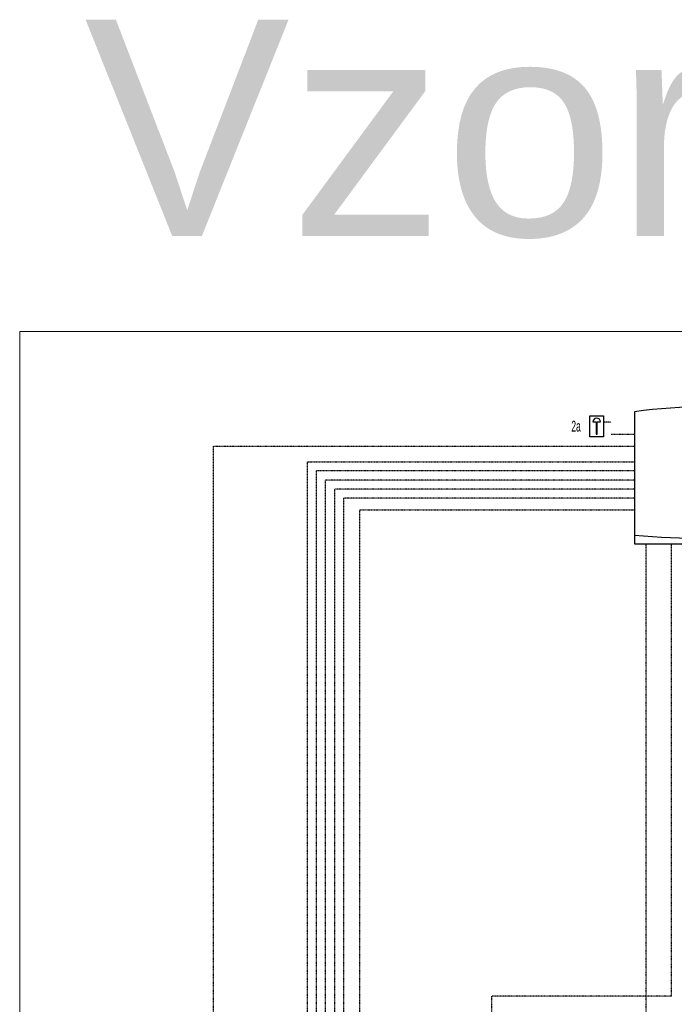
# Model space of a CAD drawing. Header units: millimetres. Extents: x -98431657 to -98227415, y -465497820 to -465456067.
# Tile 32 of 63: x -98408190 to -98405162, y -465486082 to -465481528. Entities that reach past the tile are written whole.
import ezdxf

# ---------------------------------------------------------------- set-up
doc = ezdxf.new("R2010")
doc.units = ezdxf.units.MM
doc.linetypes.add('Teckovana', pattern=[0.06, 0, -0.06])
for name, color, linetype, lineweight in [('Kóty obecně', 7, 'Continuous', 25), ('ohřev TV - SBB 2', 7, 'Continuous', 25), ('WPF 1 - vrt', 7, 'Continuous', 25), ('základ', 7, 'Continuous', 25)]:
    doc.layers.add(name, color=color, linetype=linetype, lineweight=lineweight)
doc.styles.add('ARIAL', font='arial.ttf')
doc.styles.add('ARIALNARROW', font='ARIALN.TTF')

msp = doc.modelspace()

# ---------------------------------------------------------------- linework, layer by layer
at = {"layer": 'ohřev TV - SBB 2', "linetype": 'Teckovana'}
for p, q in [((-98405346.6, -465483699.4), (-98406732.8, -465483699.4)), ((-98406732.8, -465491640.7), (-98406732.8, -465483699.4)), ((-98405346.6, -465483741.6), (-98406690.7, -465483741.6)), ((-98406690.7, -465491598.5), (-98406690.7, -465483741.6)), ((-98406617.4, -465491515.9), (-98406617.4, -465483795.4)), ((-98406617.4, -465483795.4), (-98405346.6, -465483795.4))]:
    msp.add_line(p, q, dxfattribs=at)
at = {"layer": 'WPF 1 - vrt', "linetype": 'Teckovana'}
for p, q in [((-98405293.2, -465487525.2), (-98405293.2, -465483953.2)), ((-98405175.3, -465486044.6), (-98405175.3, -465483951.4)), ((-98405175.3, -465486044.6), (-98406005.5, -465486044.6)), ((-98406005.5, -465486361), (-98406005.5, -465486044.6))]:
    msp.add_line(p, q, dxfattribs=at)
at = {"layer": 'základ'}
for p, q in [((-98405346.6, -465483340.9), (-98405346.6, -465483912.5)), ((-98405538.8, -465483387.9), (-98405523.2, -465483387.9)), ((-98405519.4, -465483387.9), (-98405503.7, -465483387.9)), ((-98405346.6, -465483912.5), (-98405346.6, -465483951.4)), ((-98405346.6, -465483951.4), (-98404681.1, -465483951.4))]:
    msp.add_line(p, q, dxfattribs=at)
at = {"layer": 'základ', "linetype": 'Teckovana'}
for p, q in [((-98405454.8, -465483388.9), (-98405490.1, -465483388.9)), ((-98405454.8, -465483388.9), (-98405454.8, -465483388.8)), ((-98405346.4, -465483446.6), (-98405454.7, -465483446.3)), ((-98407293.1, -465495086.6), (-98407293.1, -465483501.1)), ((-98407293.1, -465483501.1), (-98405346.6, -465483501.1)), ((-98406859.4, -465491767.3), (-98406859.4, -465483572.9)), ((-98406859.4, -465483572.9), (-98405346.6, -465483572.9)), ((-98405346.6, -465483615), (-98406817.2, -465483615)), ((-98406817.2, -465491725.1), (-98406817.2, -465483615)), ((-98405346.6, -465483657.2), (-98406775, -465483657.2)), ((-98406775, -465491682.9), (-98406775, -465483657.2))]:
    msp.add_line(p, q, dxfattribs=at)
at = {"layer": 'základ', "linetype": 'Continuous', "lineweight": 13}
msp.add_lwpolyline([(-98408189.5, -465482969.7), (-98387164.5, -465482969.7), (-98387164.5, -465497819.7), (-98408189.5, -465497819.7), (-98408189.5, -465482969.7)], close=True, dxfattribs=at)
at = {"layer": 'základ'}
msp.add_lwpolyline([(-98405552.5, -465483359.5), (-98405490.1, -465483359.5), (-98405490.1, -465483456.6), (-98405552.5, -465483456.6), (-98405552.5, -465483359.5)], close=True, dxfattribs=at)
msp.add_lwpolyline([(-98405523.2, -465483387.9), (-98405523.2, -465483445.6), (-98405519.4, -465483445.6), (-98405519.4, -465483387.9)], dxfattribs=at)
for centre, radius, start, end in [((-98405013.9, -465485832.5), 2513.7, 82.3926, 97.6074), ((-98405521.3, -465483387.9), 17.6, 0, 180), ((-98405013.9, -465480123.1), 3803.9, 264.9812, 275.0188)]:
    msp.add_arc(centre, radius, start, end, dxfattribs=at)

# ---------------------------------------------------------------- texts
at = {"layer": 'Kóty obecně', "color": 0, "linetype": 'Continuous', "lineweight": 35, "insert": (-98407890.9, -465481528), "char_height": 1000, "width": 5012.441, "attachment_point": 1, "style": 'ARIAL'}
msp.add_mtext('{\\fArial|b0|i0|c238|p34;\\W1.02041;\\C7;Vzor}', dxfattribs=at)
at = {"layer": 'základ', "insert": (-98405616.7, -465483408.2), "char_height": 50, "width": 61.553, "attachment_point": 5, "style": 'ARIALNARROW'}
msp.add_mtext('\\W0.69;2a', dxfattribs=at)

doc.saveas('drawing.dxf')
